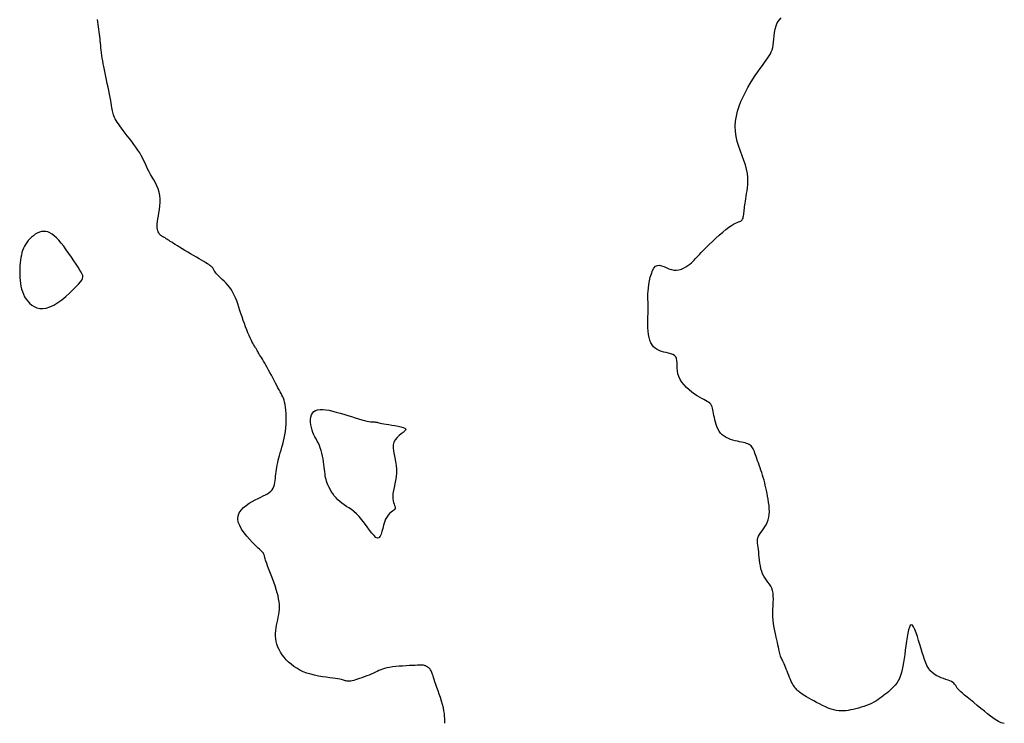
# Model space of a CAD drawing. Header units: millimetres. Extents: x 32690613 to 32693367, y 5343692 to 5344708.
# Tile 42 of 256: x 32692337 to 32692362, y 5343787 to 5343805. Entities that reach past the tile are written whole.
import ezdxf

# ---------------------------------------------------------------- set-up
doc = ezdxf.new("R2010")
doc.units = ezdxf.units.MM
doc.header["$LTSCALE"] = 20
for name, color, linetype in [('02-DGM_HL_494.00', 122, 'Continuous'), ('02-DGM_HL_494.50', 132, 'Continuous'), ('02-DGM_HL_495.00', 142, 'Continuous')]:
    doc.layers.add(name, color=color, linetype=linetype)

msp = doc.modelspace()

# ---------------------------------------------------------------- linework, layer by layer
at = {"layer": '02-DGM_HL_494.00', "elevation": 494, "flags": 128}
msp.add_lwpolyline([(32692361.54, 5343787.441), (32692361.5, 5343787.453), (32692361.464, 5343787.465), (32692361.429, 5343787.479), (32692361.393, 5343787.497), (32692361.355, 5343787.519), (32692361.311, 5343787.547), (32692361.259, 5343787.584), (32692361.199, 5343787.629), (32692361.127, 5343787.684), (32692361.047, 5343787.747), (32692360.961, 5343787.816), (32692360.873, 5343787.887), (32692360.786, 5343787.959), (32692360.703, 5343788.027), (32692360.627, 5343788.091), (32692360.561, 5343788.147), (32692360.508, 5343788.193), (32692360.466, 5343788.23), (32692360.434, 5343788.26), (32692360.41, 5343788.284), (32692360.393, 5343788.303), (32692360.38, 5343788.32), (32692360.371, 5343788.334), (32692360.362, 5343788.349), (32692360.353, 5343788.365), (32692360.343, 5343788.382), (32692360.33, 5343788.401), (32692360.314, 5343788.419), (32692360.294, 5343788.439), (32692360.268, 5343788.458), (32692360.236, 5343788.477), (32692360.197, 5343788.496), (32692360.15, 5343788.514), (32692360.097, 5343788.533), (32692360.04, 5343788.553), (32692359.979, 5343788.575), (32692359.919, 5343788.601), (32692359.859, 5343788.631), (32692359.802, 5343788.666), (32692359.751, 5343788.708), (32692359.705, 5343788.756), (32692359.665, 5343788.812), (32692359.63, 5343788.875), (32692359.599, 5343788.945), (32692359.569, 5343789.021), (32692359.542, 5343789.104), (32692359.514, 5343789.194), (32692359.486, 5343789.289), (32692359.456, 5343789.391), (32692359.425, 5343789.493), (32692359.394, 5343789.593), (32692359.362, 5343789.685), (32692359.33, 5343789.764), (32692359.3, 5343789.826), (32692359.27, 5343789.867), (32692359.243, 5343789.88), (32692359.219, 5343789.865), (32692359.196, 5343789.822), (32692359.175, 5343789.757), (32692359.157, 5343789.674), (32692359.14, 5343789.578), (32692359.124, 5343789.474), (32692359.109, 5343789.364), (32692359.095, 5343789.255), (32692359.082, 5343789.15), (32692359.068, 5343789.049), (32692359.054, 5343788.953), (32692359.038, 5343788.863), (32692359.021, 5343788.778), (32692359.001, 5343788.699), (32692358.978, 5343788.625), (32692358.951, 5343788.558), (32692358.921, 5343788.498), (32692358.886, 5343788.443), (32692358.848, 5343788.393), (32692358.808, 5343788.348), (32692358.766, 5343788.306), (32692358.723, 5343788.267), (32692358.68, 5343788.23), (32692358.636, 5343788.195), (32692358.593, 5343788.16), (32692358.55, 5343788.126), (32692358.507, 5343788.092), (32692358.462, 5343788.06), (32692358.416, 5343788.028), (32692358.367, 5343787.998), (32692358.315, 5343787.968), (32692358.26, 5343787.941), (32692358.201, 5343787.914), (32692358.138, 5343787.889), (32692358.073, 5343787.866), (32692358.007, 5343787.844), (32692357.939, 5343787.824), (32692357.873, 5343787.807), (32692357.807, 5343787.792), (32692357.744, 5343787.779), (32692357.683, 5343787.768), (32692357.624, 5343787.76), (32692357.567, 5343787.756), (32692357.51, 5343787.756), (32692357.452, 5343787.76), (32692357.392, 5343787.768), (32692357.33, 5343787.782), (32692357.265, 5343787.802), (32692357.195, 5343787.827), (32692357.123, 5343787.857), (32692357.049, 5343787.891), (32692356.975, 5343787.927), (32692356.903, 5343787.964), (32692356.834, 5343788.001), (32692356.769, 5343788.037), (32692356.711, 5343788.071), (32692356.66, 5343788.101), (32692356.615, 5343788.128), (32692356.577, 5343788.152), (32692356.543, 5343788.174), (32692356.514, 5343788.195), (32692356.487, 5343788.215), (32692356.464, 5343788.234), (32692356.442, 5343788.254), (32692356.42, 5343788.274), (32692356.4, 5343788.296), (32692356.379, 5343788.32), (32692356.359, 5343788.346), (32692356.34, 5343788.375), (32692356.32, 5343788.407), (32692356.3, 5343788.443), (32692356.28, 5343788.484), (32692356.259, 5343788.53), (32692356.239, 5343788.579), (32692356.218, 5343788.63), (32692356.198, 5343788.683), (32692356.178, 5343788.735), (32692356.158, 5343788.786), (32692356.14, 5343788.834), (32692356.122, 5343788.877), (32692356.105, 5343788.916), (32692356.09, 5343788.95), (32692356.075, 5343788.98), (32692356.062, 5343789.007), (32692356.049, 5343789.033), (32692356.038, 5343789.058), (32692356.027, 5343789.083), (32692356.017, 5343789.109), (32692356.008, 5343789.137), (32692356, 5343789.168), (32692355.991, 5343789.203), (32692355.983, 5343789.24), (32692355.973, 5343789.283), (32692355.963, 5343789.33), (32692355.951, 5343789.383), (32692355.938, 5343789.441), (32692355.922, 5343789.507), (32692355.905, 5343789.578), (32692355.888, 5343789.654), (32692355.872, 5343789.734), (32692355.856, 5343789.817), (32692355.843, 5343789.904), (32692355.833, 5343789.992), (32692355.827, 5343790.081), (32692355.826, 5343790.17), (32692355.828, 5343790.258), (32692355.832, 5343790.345), (32692355.836, 5343790.429), (32692355.838, 5343790.51), (32692355.837, 5343790.587), (32692355.831, 5343790.658), (32692355.818, 5343790.723), (32692355.798, 5343790.782), (32692355.772, 5343790.835), (32692355.74, 5343790.885), (32692355.706, 5343790.933), (32692355.671, 5343790.98), (32692355.636, 5343791.028), (32692355.603, 5343791.079), (32692355.574, 5343791.135), (32692355.551, 5343791.196), (32692355.533, 5343791.262), (32692355.518, 5343791.332), (32692355.507, 5343791.403), (32692355.498, 5343791.475), (32692355.49, 5343791.546), (32692355.483, 5343791.614), (32692355.476, 5343791.679), (32692355.468, 5343791.739), (32692355.46, 5343791.794), (32692355.453, 5343791.845), (32692355.448, 5343791.893), (32692355.447, 5343791.939), (32692355.45, 5343791.983), (32692355.459, 5343792.026), (32692355.474, 5343792.068), (32692355.497, 5343792.111), (32692355.526, 5343792.155), (32692355.558, 5343792.2), (32692355.593, 5343792.247), (32692355.627, 5343792.296), (32692355.66, 5343792.349), (32692355.689, 5343792.406), (32692355.712, 5343792.467), (32692355.728, 5343792.532), (32692355.736, 5343792.602), (32692355.739, 5343792.674), (32692355.737, 5343792.749), (32692355.731, 5343792.825), (32692355.722, 5343792.901), (32692355.71, 5343792.976), (32692355.697, 5343793.05), (32692355.684, 5343793.121), (32692355.67, 5343793.19), (32692355.655, 5343793.257), (32692355.64, 5343793.322), (32692355.624, 5343793.386), (32692355.608, 5343793.449), (32692355.59, 5343793.511), (32692355.571, 5343793.573), (32692355.552, 5343793.635), (32692355.532, 5343793.696), (32692355.511, 5343793.756), (32692355.49, 5343793.815), (32692355.47, 5343793.872), (32692355.45, 5343793.927), (32692355.432, 5343793.979), (32692355.415, 5343794.029), (32692355.399, 5343794.074), (32692355.384, 5343794.116), (32692355.37, 5343794.155), (32692355.356, 5343794.19), (32692355.341, 5343794.221), (32692355.325, 5343794.249), (32692355.308, 5343794.274), (32692355.287, 5343794.296), (32692355.264, 5343794.314), (32692355.238, 5343794.33), (32692355.208, 5343794.344), (32692355.175, 5343794.356), (32692355.139, 5343794.366), (32692355.098, 5343794.376), (32692355.054, 5343794.386), (32692355.005, 5343794.396), (32692354.953, 5343794.407), (32692354.898, 5343794.42), (32692354.841, 5343794.435), (32692354.784, 5343794.453), (32692354.727, 5343794.474), (32692354.673, 5343794.5), (32692354.622, 5343794.532), (32692354.576, 5343794.568), (32692354.536, 5343794.611), (32692354.501, 5343794.66), (32692354.471, 5343794.712), (32692354.446, 5343794.768), (32692354.425, 5343794.825), (32692354.408, 5343794.882), (32692354.393, 5343794.939), (32692354.382, 5343794.994), (32692354.372, 5343795.047), (32692354.364, 5343795.096), (32692354.356, 5343795.142), (32692354.348, 5343795.185), (32692354.338, 5343795.224), (32692354.326, 5343795.26), (32692354.311, 5343795.292), (32692354.291, 5343795.321), (32692354.267, 5343795.346), (32692354.237, 5343795.369), (32692354.203, 5343795.391), (32692354.163, 5343795.413), (32692354.119, 5343795.437), (32692354.069, 5343795.463), (32692354.015, 5343795.494), (32692353.956, 5343795.53), (32692353.893, 5343795.573), (32692353.827, 5343795.621), (32692353.76, 5343795.675), (32692353.696, 5343795.734), (32692353.636, 5343795.797), (32692353.582, 5343795.863), (32692353.537, 5343795.931), (32692353.503, 5343796.002), (32692353.481, 5343796.073), (32692353.469, 5343796.145), (32692353.464, 5343796.214), (32692353.463, 5343796.281), (32692353.462, 5343796.344), (32692353.458, 5343796.401), (32692353.449, 5343796.451), (32692353.429, 5343796.492), (32692353.399, 5343796.524), (32692353.358, 5343796.548), (32692353.308, 5343796.566), (32692353.253, 5343796.581), (32692353.195, 5343796.594), (32692353.135, 5343796.607), (32692353.075, 5343796.623), (32692353.019, 5343796.643), (32692352.968, 5343796.669), (32692352.921, 5343796.701), (32692352.88, 5343796.741), (32692352.845, 5343796.787), (32692352.814, 5343796.84), (32692352.789, 5343796.9), (32692352.769, 5343796.968), (32692352.754, 5343797.042), (32692352.745, 5343797.123), (32692352.74, 5343797.21), (32692352.738, 5343797.299), (32692352.739, 5343797.389), (32692352.741, 5343797.476), (32692352.744, 5343797.56), (32692352.747, 5343797.636), (32692352.749, 5343797.704), (32692352.749, 5343797.762), (32692352.747, 5343797.811), (32692352.744, 5343797.855), (32692352.742, 5343797.898), (32692352.74, 5343797.941), (32692352.74, 5343797.989), (32692352.742, 5343798.044), (32692352.746, 5343798.109), (32692352.754, 5343798.187), (32692352.766, 5343798.274), (32692352.781, 5343798.365), (32692352.801, 5343798.455), (32692352.826, 5343798.541), (32692352.855, 5343798.618), (32692352.89, 5343798.68), (32692352.929, 5343798.724), (32692352.975, 5343798.746), (32692353.025, 5343798.749), (32692353.079, 5343798.739), (32692353.136, 5343798.718), (32692353.196, 5343798.693), (32692353.258, 5343798.666), (32692353.32, 5343798.644), (32692353.383, 5343798.63), (32692353.446, 5343798.629), (32692353.507, 5343798.638), (32692353.567, 5343798.656), (32692353.624, 5343798.682), (32692353.678, 5343798.712), (32692353.728, 5343798.746), (32692353.773, 5343798.78), (32692353.814, 5343798.814), (32692353.849, 5343798.846), (32692353.881, 5343798.876), (32692353.911, 5343798.907), (32692353.942, 5343798.94), (32692353.976, 5343798.976), (32692354.014, 5343799.017), (32692354.06, 5343799.066), (32692354.115, 5343799.122), (32692354.18, 5343799.188), (32692354.254, 5343799.261), (32692354.335, 5343799.339), (32692354.418, 5343799.417), (32692354.503, 5343799.495), (32692354.587, 5343799.568), (32692354.666, 5343799.633), (32692354.739, 5343799.689), (32692354.803, 5343799.732), (32692354.858, 5343799.765), (32692354.906, 5343799.789), (32692354.946, 5343799.806), (32692354.98, 5343799.819), (32692355.009, 5343799.83), (32692355.032, 5343799.841), (32692355.051, 5343799.854), (32692355.067, 5343799.871), (32692355.079, 5343799.891), (32692355.089, 5343799.915), (32692355.097, 5343799.942), (32692355.103, 5343799.972), (32692355.108, 5343800.004), (32692355.112, 5343800.038), (32692355.116, 5343800.074), (32692355.12, 5343800.112), (32692355.124, 5343800.151), (32692355.129, 5343800.192), (32692355.134, 5343800.237), (32692355.141, 5343800.284), (32692355.148, 5343800.335), (32692355.157, 5343800.391), (32692355.167, 5343800.452), (32692355.178, 5343800.517), (32692355.19, 5343800.588), (32692355.2, 5343800.664), (32692355.207, 5343800.745), (32692355.21, 5343800.831), (32692355.207, 5343800.922), (32692355.196, 5343801.018), (32692355.176, 5343801.119), (32692355.147, 5343801.225), (32692355.11, 5343801.334), (32692355.068, 5343801.448), (32692355.025, 5343801.565), (32692354.984, 5343801.684), (32692354.947, 5343801.806), (32692354.918, 5343801.929), (32692354.901, 5343802.053), (32692354.897, 5343802.178), (32692354.905, 5343802.303), (32692354.925, 5343802.427), (32692354.954, 5343802.551), (32692354.993, 5343802.672), (32692355.039, 5343802.792), (32692355.09, 5343802.909), (32692355.147, 5343803.022), (32692355.206, 5343803.132), (32692355.268, 5343803.237), (32692355.331, 5343803.338), (32692355.393, 5343803.433), (32692355.454, 5343803.522), (32692355.513, 5343803.605), (32692355.568, 5343803.681), (32692355.619, 5343803.749), (32692355.663, 5343803.81), (32692355.702, 5343803.865), (32692355.736, 5343803.916), (32692355.764, 5343803.965), (32692355.788, 5343804.014), (32692355.808, 5343804.065), (32692355.823, 5343804.121), (32692355.835, 5343804.183), (32692355.844, 5343804.253), (32692355.851, 5343804.329), (32692355.858, 5343804.41), (32692355.869, 5343804.492), (32692355.884, 5343804.574), (32692355.906, 5343804.654), (32692355.936, 5343804.729), (32692355.978, 5343804.798), (32692356.031, 5343804.858)], dxfattribs=at)
at = {"layer": '02-DGM_HL_494.50', "elevation": 494.5, "flags": 128}
msp.add_lwpolyline([(32692347.724, 5343787.449), (32692347.726, 5343787.508), (32692347.726, 5343787.567), (32692347.723, 5343787.628), (32692347.717, 5343787.692), (32692347.706, 5343787.76), (32692347.691, 5343787.833), (32692347.671, 5343787.913), (32692347.647, 5343787.997), (32692347.62, 5343788.083), (32692347.591, 5343788.169), (32692347.562, 5343788.254), (32692347.534, 5343788.335), (32692347.508, 5343788.409), (32692347.484, 5343788.476), (32692347.465, 5343788.533), (32692347.449, 5343788.58), (32692347.437, 5343788.62), (32692347.426, 5343788.654), (32692347.416, 5343788.682), (32692347.407, 5343788.706), (32692347.398, 5343788.727), (32692347.388, 5343788.746), (32692347.376, 5343788.765), (32692347.362, 5343788.783), (32692347.347, 5343788.8), (32692347.331, 5343788.816), (32692347.314, 5343788.83), (32692347.296, 5343788.844), (32692347.278, 5343788.855), (32692347.26, 5343788.864), (32692347.242, 5343788.871), (32692347.222, 5343788.876), (32692347.199, 5343788.88), (32692347.173, 5343788.882), (32692347.141, 5343788.882), (32692347.102, 5343788.881), (32692347.054, 5343788.88), (32692346.997, 5343788.878), (32692346.93, 5343788.875), (32692346.854, 5343788.872), (32692346.771, 5343788.868), (32692346.686, 5343788.863), (32692346.6, 5343788.856), (32692346.515, 5343788.849), (32692346.435, 5343788.84), (32692346.362, 5343788.829), (32692346.298, 5343788.817), (32692346.241, 5343788.802), (32692346.19, 5343788.786), (32692346.144, 5343788.769), (32692346.1, 5343788.75), (32692346.056, 5343788.73), (32692346.012, 5343788.709), (32692345.964, 5343788.687), (32692345.912, 5343788.664), (32692345.856, 5343788.641), (32692345.798, 5343788.617), (32692345.739, 5343788.595), (32692345.681, 5343788.573), (32692345.625, 5343788.553), (32692345.571, 5343788.536), (32692345.522, 5343788.521), (32692345.478, 5343788.509), (32692345.44, 5343788.5), (32692345.406, 5343788.493), (32692345.376, 5343788.489), (32692345.35, 5343788.488), (32692345.327, 5343788.488), (32692345.306, 5343788.49), (32692345.286, 5343788.494), (32692345.268, 5343788.499), (32692345.249, 5343788.505), (32692345.228, 5343788.512), (32692345.204, 5343788.519), (32692345.173, 5343788.528), (32692345.136, 5343788.537), (32692345.089, 5343788.546), (32692345.032, 5343788.555), (32692344.964, 5343788.565), (32692344.885, 5343788.575), (32692344.798, 5343788.586), (32692344.706, 5343788.599), (32692344.61, 5343788.616), (32692344.512, 5343788.635), (32692344.416, 5343788.659), (32692344.322, 5343788.688), (32692344.234, 5343788.722), (32692344.151, 5343788.762), (32692344.072, 5343788.806), (32692343.999, 5343788.854), (32692343.932, 5343788.906), (32692343.869, 5343788.961), (32692343.812, 5343789.019), (32692343.76, 5343789.078), (32692343.714, 5343789.14), (32692343.672, 5343789.203), (32692343.637, 5343789.267), (32692343.607, 5343789.332), (32692343.583, 5343789.398), (32692343.564, 5343789.465), (32692343.552, 5343789.533), (32692343.547, 5343789.601), (32692343.547, 5343789.669), (32692343.552, 5343789.737), (32692343.562, 5343789.805), (32692343.574, 5343789.873), (32692343.588, 5343789.94), (32692343.603, 5343790.006), (32692343.616, 5343790.071), (32692343.628, 5343790.135), (32692343.637, 5343790.197), (32692343.642, 5343790.259), (32692343.644, 5343790.321), (32692343.642, 5343790.384), (32692343.635, 5343790.45), (32692343.625, 5343790.519), (32692343.609, 5343790.592), (32692343.589, 5343790.67), (32692343.564, 5343790.754), (32692343.535, 5343790.842), (32692343.504, 5343790.932), (32692343.471, 5343791.021), (32692343.438, 5343791.108), (32692343.407, 5343791.19), (32692343.378, 5343791.266), (32692343.352, 5343791.333), (32692343.332, 5343791.389), (32692343.316, 5343791.436), (32692343.303, 5343791.474), (32692343.294, 5343791.505), (32692343.286, 5343791.53), (32692343.281, 5343791.551), (32692343.277, 5343791.568), (32692343.273, 5343791.583), (32692343.269, 5343791.597), (32692343.265, 5343791.61), (32692343.26, 5343791.623), (32692343.255, 5343791.634), (32692343.25, 5343791.645), (32692343.243, 5343791.656), (32692343.236, 5343791.665), (32692343.229, 5343791.674), (32692343.22, 5343791.683), (32692343.209, 5343791.692), (32692343.195, 5343791.704), (32692343.176, 5343791.721), (32692343.151, 5343791.743), (32692343.12, 5343791.772), (32692343.079, 5343791.81), (32692343.03, 5343791.859), (32692342.971, 5343791.92), (32692342.905, 5343791.99), (32692342.837, 5343792.068), (32692342.771, 5343792.152), (32692342.711, 5343792.238), (32692342.663, 5343792.326), (32692342.629, 5343792.412), (32692342.615, 5343792.495), (32692342.623, 5343792.572), (32692342.651, 5343792.644), (32692342.696, 5343792.71), (32692342.754, 5343792.771), (32692342.821, 5343792.827), (32692342.895, 5343792.877), (32692342.971, 5343792.922), (32692343.046, 5343792.962), (32692343.117, 5343792.997), (32692343.183, 5343793.029), (32692343.244, 5343793.058), (32692343.299, 5343793.086), (32692343.349, 5343793.114), (32692343.393, 5343793.143), (32692343.431, 5343793.174), (32692343.462, 5343793.209), (32692343.487, 5343793.248), (32692343.506, 5343793.291), (32692343.52, 5343793.338), (32692343.531, 5343793.387), (32692343.539, 5343793.439), (32692343.545, 5343793.492), (32692343.55, 5343793.547), (32692343.555, 5343793.601), (32692343.562, 5343793.656), (32692343.569, 5343793.711), (32692343.578, 5343793.766), (32692343.589, 5343793.822), (32692343.601, 5343793.88), (32692343.614, 5343793.938), (32692343.63, 5343793.998), (32692343.647, 5343794.06), (32692343.666, 5343794.125), (32692343.686, 5343794.192), (32692343.707, 5343794.261), (32692343.727, 5343794.333), (32692343.747, 5343794.408), (32692343.765, 5343794.487), (32692343.781, 5343794.568), (32692343.793, 5343794.652), (32692343.802, 5343794.74), (32692343.808, 5343794.829), (32692343.81, 5343794.919), (32692343.81, 5343795.007), (32692343.807, 5343795.093), (32692343.801, 5343795.173), (32692343.793, 5343795.248), (32692343.783, 5343795.314), (32692343.772, 5343795.372), (32692343.758, 5343795.422), (32692343.743, 5343795.467), (32692343.726, 5343795.508), (32692343.706, 5343795.547), (32692343.685, 5343795.587), (32692343.661, 5343795.629), (32692343.636, 5343795.675), (32692343.608, 5343795.727), (32692343.578, 5343795.784), (32692343.546, 5343795.845), (32692343.513, 5343795.908), (32692343.48, 5343795.973), (32692343.446, 5343796.039), (32692343.411, 5343796.103), (32692343.377, 5343796.166), (32692343.344, 5343796.225), (32692343.312, 5343796.282), (32692343.281, 5343796.335), (32692343.251, 5343796.384), (32692343.223, 5343796.43), (32692343.198, 5343796.472), (32692343.175, 5343796.51), (32692343.154, 5343796.544), (32692343.137, 5343796.573), (32692343.122, 5343796.599), (32692343.109, 5343796.622), (32692343.098, 5343796.643), (32692343.087, 5343796.661), (32692343.077, 5343796.679), (32692343.067, 5343796.696), (32692343.057, 5343796.713), (32692343.045, 5343796.731), (32692343.032, 5343796.751), (32692343.018, 5343796.773), (32692343.002, 5343796.799), (32692342.984, 5343796.83), (32692342.965, 5343796.866), (32692342.944, 5343796.908), (32692342.921, 5343796.959), (32692342.895, 5343797.017), (32692342.868, 5343797.082), (32692342.84, 5343797.154), (32692342.81, 5343797.23), (32692342.781, 5343797.31), (32692342.751, 5343797.391), (32692342.722, 5343797.474), (32692342.694, 5343797.557), (32692342.668, 5343797.638), (32692342.642, 5343797.718), (32692342.616, 5343797.795), (32692342.589, 5343797.87), (32692342.561, 5343797.943), (32692342.53, 5343798.012), (32692342.497, 5343798.079), (32692342.459, 5343798.142), (32692342.417, 5343798.201), (32692342.373, 5343798.256), (32692342.326, 5343798.308), (32692342.279, 5343798.356), (32692342.233, 5343798.4), (32692342.19, 5343798.441), (32692342.151, 5343798.478), (32692342.117, 5343798.511), (32692342.089, 5343798.541), (32692342.067, 5343798.568), (32692342.05, 5343798.593), (32692342.036, 5343798.614), (32692342.025, 5343798.634), (32692342.015, 5343798.652), (32692342.006, 5343798.668), (32692341.996, 5343798.684), (32692341.984, 5343798.699), (32692341.969, 5343798.714), (32692341.951, 5343798.73), (32692341.928, 5343798.747), (32692341.901, 5343798.766), (32692341.867, 5343798.787), (32692341.827, 5343798.812), (32692341.779, 5343798.84), (32692341.723, 5343798.873), (32692341.661, 5343798.91), (32692341.594, 5343798.949), (32692341.523, 5343798.99), (32692341.451, 5343799.032), (32692341.379, 5343799.074), (32692341.309, 5343799.116), (32692341.242, 5343799.156), (32692341.181, 5343799.193), (32692341.125, 5343799.228), (32692341.074, 5343799.26), (32692341.028, 5343799.29), (32692340.986, 5343799.316), (32692340.95, 5343799.34), (32692340.918, 5343799.361), (32692340.891, 5343799.379), (32692340.868, 5343799.394), (32692340.849, 5343799.406), (32692340.833, 5343799.416), (32692340.82, 5343799.425), (32692340.808, 5343799.431), (32692340.797, 5343799.437), (32692340.787, 5343799.443), (32692340.777, 5343799.448), (32692340.766, 5343799.453), (32692340.754, 5343799.459), (32692340.742, 5343799.467), (32692340.729, 5343799.475), (32692340.716, 5343799.485), (32692340.703, 5343799.497), (32692340.69, 5343799.511), (32692340.677, 5343799.529), (32692340.664, 5343799.549), (32692340.652, 5343799.573), (32692340.642, 5343799.601), (32692340.634, 5343799.634), (32692340.628, 5343799.673), (32692340.626, 5343799.718), (32692340.627, 5343799.769), (32692340.632, 5343799.828), (32692340.643, 5343799.895), (32692340.656, 5343799.968), (32692340.67, 5343800.047), (32692340.684, 5343800.129), (32692340.695, 5343800.214), (32692340.701, 5343800.301), (32692340.701, 5343800.387), (32692340.693, 5343800.473), (32692340.676, 5343800.555), (32692340.65, 5343800.635), (32692340.619, 5343800.712), (32692340.582, 5343800.786), (32692340.543, 5343800.858), (32692340.503, 5343800.926), (32692340.465, 5343800.992), (32692340.429, 5343801.054), (32692340.397, 5343801.114), (32692340.369, 5343801.172), (32692340.343, 5343801.229), (32692340.318, 5343801.285), (32692340.291, 5343801.342), (32692340.263, 5343801.4), (32692340.231, 5343801.46), (32692340.194, 5343801.523), (32692340.151, 5343801.59), (32692340.103, 5343801.66), (32692340.051, 5343801.731), (32692339.997, 5343801.803), (32692339.943, 5343801.875), (32692339.889, 5343801.945), (32692339.837, 5343802.012), (32692339.789, 5343802.075), (32692339.745, 5343802.133), (32692339.706, 5343802.187), (32692339.671, 5343802.236), (32692339.641, 5343802.281), (32692339.614, 5343802.324), (32692339.592, 5343802.362), (32692339.573, 5343802.399), (32692339.558, 5343802.433), (32692339.545, 5343802.465), (32692339.536, 5343802.496), (32692339.528, 5343802.528), (32692339.521, 5343802.563), (32692339.514, 5343802.601), (32692339.507, 5343802.645), (32692339.499, 5343802.695), (32692339.49, 5343802.752), (32692339.478, 5343802.819), (32692339.464, 5343802.893), (32692339.448, 5343802.973), (32692339.431, 5343803.058), (32692339.413, 5343803.146), (32692339.395, 5343803.234), (32692339.377, 5343803.323), (32692339.359, 5343803.41), (32692339.342, 5343803.493), (32692339.325, 5343803.573), (32692339.31, 5343803.65), (32692339.296, 5343803.723), (32692339.282, 5343803.794), (32692339.27, 5343803.863), (32692339.26, 5343803.928), (32692339.251, 5343803.992), (32692339.243, 5343804.053), (32692339.236, 5343804.112), (32692339.231, 5343804.17), (32692339.226, 5343804.227), (32692339.221, 5343804.284), (32692339.216, 5343804.34), (32692339.211, 5343804.397), (32692339.205, 5343804.454), (32692339.197, 5343804.513), (32692339.189, 5343804.572), (32692339.181, 5343804.632), (32692339.172, 5343804.693), (32692339.162, 5343804.754), (32692339.154, 5343804.816)], dxfattribs=at)
msp.add_lwpolyline([(32692346.276, 5343794.828), (32692346.344, 5343794.818), (32692346.42, 5343794.807), (32692346.497, 5343794.795), (32692346.573, 5343794.782), (32692346.641, 5343794.767), (32692346.699, 5343794.75), (32692346.74, 5343794.731), (32692346.761, 5343794.709), (32692346.757, 5343794.685), (32692346.734, 5343794.656), (32692346.697, 5343794.624), (32692346.65, 5343794.588), (32692346.598, 5343794.546), (32692346.548, 5343794.499), (32692346.504, 5343794.445), (32692346.472, 5343794.385), (32692346.456, 5343794.318), (32692346.453, 5343794.245), (32692346.461, 5343794.166), (32692346.475, 5343794.083), (32692346.493, 5343793.996), (32692346.511, 5343793.906), (32692346.526, 5343793.814), (32692346.534, 5343793.72), (32692346.533, 5343793.627), (32692346.524, 5343793.534), (32692346.51, 5343793.442), (32692346.493, 5343793.354), (32692346.476, 5343793.269), (32692346.459, 5343793.19), (32692346.447, 5343793.116), (32692346.441, 5343793.05), (32692346.443, 5343792.991), (32692346.451, 5343792.94), (32692346.463, 5343792.895), (32692346.477, 5343792.856), (32692346.489, 5343792.823), (32692346.499, 5343792.793), (32692346.502, 5343792.768), (32692346.498, 5343792.745), (32692346.484, 5343792.724), (32692346.462, 5343792.703), (32692346.433, 5343792.681), (32692346.4, 5343792.655), (32692346.364, 5343792.624), (32692346.328, 5343792.586), (32692346.293, 5343792.539), (32692346.262, 5343792.482), (32692346.236, 5343792.413), (32692346.213, 5343792.336), (32692346.193, 5343792.258), (32692346.173, 5343792.182), (32692346.152, 5343792.116), (32692346.129, 5343792.063), (32692346.101, 5343792.029), (32692346.068, 5343792.019), (32692346.027, 5343792.037), (32692345.98, 5343792.08), (32692345.927, 5343792.141), (32692345.869, 5343792.216), (32692345.809, 5343792.3), (32692345.745, 5343792.387), (32692345.68, 5343792.472), (32692345.615, 5343792.55), (32692345.55, 5343792.617), (32692345.485, 5343792.673), (32692345.422, 5343792.722), (32692345.361, 5343792.764), (32692345.301, 5343792.802), (32692345.243, 5343792.839), (32692345.188, 5343792.877), (32692345.136, 5343792.918), (32692345.087, 5343792.963), (32692345.041, 5343793.012), (32692344.998, 5343793.064), (32692344.959, 5343793.117), (32692344.924, 5343793.172), (32692344.893, 5343793.226), (32692344.865, 5343793.28), (32692344.842, 5343793.33), (32692344.823, 5343793.378), (32692344.807, 5343793.423), (32692344.795, 5343793.468), (32692344.785, 5343793.512), (32692344.777, 5343793.557), (32692344.77, 5343793.605), (32692344.763, 5343793.655), (32692344.757, 5343793.711), (32692344.749, 5343793.771), (32692344.741, 5343793.836), (32692344.732, 5343793.903), (32692344.721, 5343793.973), (32692344.708, 5343794.043), (32692344.693, 5343794.112), (32692344.675, 5343794.179), (32692344.654, 5343794.243), (32692344.631, 5343794.302), (32692344.605, 5343794.358), (32692344.577, 5343794.412), (32692344.549, 5343794.465), (32692344.522, 5343794.517), (32692344.495, 5343794.57), (32692344.471, 5343794.626), (32692344.45, 5343794.684), (32692344.433, 5343794.747), (32692344.421, 5343794.812), (32692344.414, 5343794.877), (32692344.414, 5343794.941), (32692344.421, 5343795.001), (32692344.436, 5343795.056), (32692344.459, 5343795.104), (32692344.492, 5343795.142), (32692344.535, 5343795.169), (32692344.587, 5343795.186), (32692344.647, 5343795.194), (32692344.716, 5343795.193), (32692344.791, 5343795.185), (32692344.872, 5343795.171), (32692344.958, 5343795.152), (32692345.048, 5343795.129), (32692345.142, 5343795.102), (32692345.237, 5343795.074), (32692345.332, 5343795.044), (32692345.426, 5343795.015), (32692345.515, 5343794.986), (32692345.599, 5343794.96), (32692345.676, 5343794.937), (32692345.745, 5343794.918), (32692345.803, 5343794.905), (32692345.851, 5343794.895), (32692345.892, 5343794.889), (32692345.926, 5343794.886), (32692345.954, 5343794.885), (32692345.978, 5343794.885), (32692345.998, 5343794.884), (32692346.017, 5343794.883), (32692346.035, 5343794.88), (32692346.055, 5343794.876), (32692346.076, 5343794.87), (32692346.102, 5343794.864), (32692346.133, 5343794.856), (32692346.172, 5343794.847), (32692346.219, 5343794.838)], close=True, dxfattribs=at)
at = {"layer": '02-DGM_HL_495.00', "elevation": 495, "flags": 128}
msp.add_lwpolyline([(32692337.243, 5343798.374), (32692337.252, 5343798.303), (32692337.264, 5343798.233), (32692337.28, 5343798.164), (32692337.3, 5343798.099), (32692337.324, 5343798.035), (32692337.354, 5343797.974), (32692337.388, 5343797.917), (32692337.429, 5343797.863), (32692337.476, 5343797.812), (32692337.529, 5343797.767), (32692337.589, 5343797.73), (32692337.654, 5343797.702), (32692337.726, 5343797.685), (32692337.804, 5343797.682), (32692337.888, 5343797.693), (32692337.977, 5343797.721), (32692338.072, 5343797.768), (32692338.171, 5343797.829), (32692338.27, 5343797.901), (32692338.367, 5343797.98), (32692338.459, 5343798.062), (32692338.544, 5343798.142), (32692338.62, 5343798.218), (32692338.682, 5343798.285), (32692338.731, 5343798.34), (32692338.765, 5343798.385), (32692338.785, 5343798.423), (32692338.793, 5343798.459), (32692338.789, 5343798.494), (32692338.775, 5343798.533), (32692338.75, 5343798.578), (32692338.715, 5343798.633), (32692338.673, 5343798.7), (32692338.623, 5343798.778), (32692338.567, 5343798.862), (32692338.508, 5343798.952), (32692338.445, 5343799.043), (32692338.381, 5343799.132), (32692338.318, 5343799.218), (32692338.255, 5343799.297), (32692338.196, 5343799.367), (32692338.139, 5343799.427), (32692338.084, 5343799.478), (32692338.03, 5343799.518), (32692337.978, 5343799.55), (32692337.926, 5343799.571), (32692337.875, 5343799.584), (32692337.823, 5343799.586), (32692337.771, 5343799.58), (32692337.719, 5343799.565), (32692337.667, 5343799.542), (32692337.617, 5343799.514), (32692337.569, 5343799.48), (32692337.523, 5343799.441), (32692337.48, 5343799.4), (32692337.441, 5343799.357), (32692337.406, 5343799.312), (32692337.375, 5343799.266), (32692337.348, 5343799.218), (32692337.325, 5343799.168), (32692337.305, 5343799.116), (32692337.287, 5343799.061), (32692337.273, 5343799.003), (32692337.26, 5343798.942), (32692337.25, 5343798.877), (32692337.242, 5343798.809), (32692337.236, 5343798.739), (32692337.233, 5343798.667), (32692337.232, 5343798.594), (32692337.233, 5343798.521), (32692337.237, 5343798.447)], close=True, dxfattribs=at)

doc.saveas('drawing.dxf')
